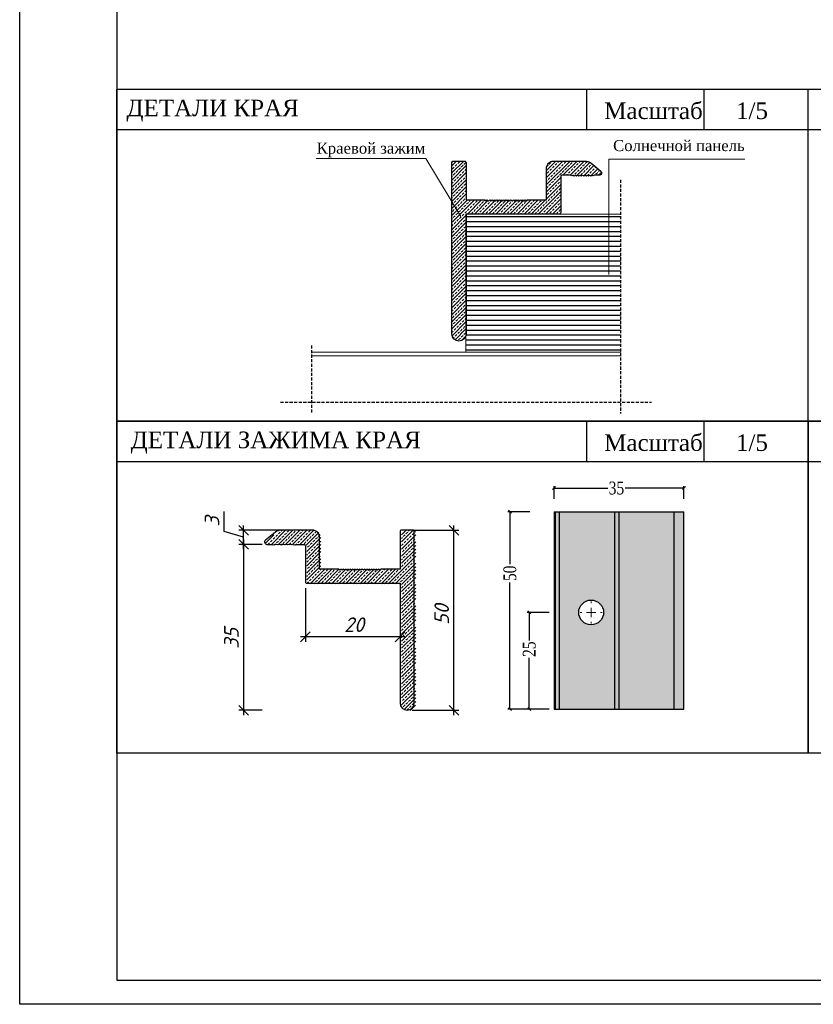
# Model space of a CAD drawing. Extents: x 10527 to 38813, y 13847 to 37526.
# Tile 42 of 256: x 35637 to 35749, y 34167 to 34305. Entities that reach past the tile are written whole.
import ezdxf

# ---------------------------------------------------------------- set-up
doc = ezdxf.new("R2010")
doc.units = 0
doc.header["$LTSCALE"] = 0.5
doc.header["$MEASUREMENT"] = 0
doc.header["$PDMODE"] = 32
doc.header["$PDSIZE"] = 0.3
doc.linetypes.add('( Hidden )', pattern=[0.375, 0.25, -0.125])
for name, color, linetype, lineweight in [('GOSTERGE', 125, 'Continuous', 20), ('Layer1', 7, 'Continuous', 30), ('TARA', 8, 'Continuous', 20)]:
    doc.layers.add(name, color=color, linetype=linetype, lineweight=lineweight)
doc.layers.add('YAZI', color=7, linetype='Continuous')
doc.layers.add('Ölçü', color=7, linetype='Continuous')
doc.styles.add('FATİH', font='sylfaen.ttf')
doc.styles.add('ISOCPEUR', font='isocpeui.ttf', dxfattribs={"height": 300})
doc.styles.add('TRC', font='sylfaen.ttf', dxfattribs={"width": 0.8})
doc.dimstyles.new('1-50 ol', dxfattribs={"dimtxt": 65, "dimasz": 15, "dimexe": 10, "dimexo": 10, "dimgap": 10, "dimtad": 1, "dimdec": 1, "dimzin": 9, "dimdsep": 46, "dimtxsty": 'TRC', "dimblk": 'OBLIQUE', "dimcen": 1, "dimclrd": 256, "dimclre": 256, "dimclrt": 1, "dimadec": 1, "dimazin": 2, "dimtfac": 1, "dimtdec": 1, "dimtix": 1, "dimtmove": 2, "dimatfit": 3, "dimldrblk": 'OBLIQUE', "dimfxl": 100, "dimfxlon": 1, "dimtolj": 1, "dimtzin": 0, "dimarcsym": 0})
doc.dimstyles.new('Р-100$0', dxfattribs={"dimtxt": 250, "dimasz": 200, "dimexe": 100, "dimexo": 100, "dimgap": 100, "dimtad": 1, "dimdec": 0, "dimtxsty": 'ISOCPEUR', "dimblk": 'OBLIQUE', "dimcen": 2.5, "dimdle": 100, "dimclrd": 256, "dimclre": 256, "dimclrt": 256, "dimadec": 0, "dimazin": 0, "dimtfac": 1, "dimtdec": 0, "dimtmove": 0, "dimatfit": 3, "dimldrblk": 'NONE', "dimfxl": 1.25, "dimlwd": -1, "dimlwe": -1, "dimarcsym": 0})

# ---------------------------------------------------------------- blocks, each defined once
blk = doc.blocks.new('_Oblique')
at = {"color": 0, "linetype": 'ByBlock', "lineweight": -2}
blk.add_line((-0.5, -0.5), (0.5, 0.5), dxfattribs=at)
blk = doc.blocks.new('*D547')
at = {"layer": 'Defpoints', "color": 0, "linetype": 'ByBlock', "transparency": 16777216}
for p in [(50132.4, 10906.5), (49473.9, 10841.7), (50132.4, 10841.7)]:
    blk.add_point(p, dxfattribs=at)
at = {"layer": 'Ölçü', "linetype": 'ByBlock', "lineweight": -2, "transparency": 16777216}
for p, q in [((49473.9, 10851.7), (49473.9, 10916.5)), ((49473.9, 10906.5), (49746.5, 10906.5)), ((50132.4, 10906.5), (49834.4, 10906.5)), ((50132.4, 10851.7), (50132.4, 10916.5))]:
    blk.add_line(p, q, dxfattribs=at)
at = {"layer": 'Ölçü', "linetype": 'ByBlock', "lineweight": -2, "transparency": 16777216, "xscale": 15, "yscale": 15, "zscale": 15, "rotation": 180}
blk.add_blockref('_Oblique', (49473.9, 10906.5), dxfattribs=at)
at = {"layer": 'Ölçü', "linetype": 'ByBlock', "lineweight": -2, "transparency": 16777216, "xscale": 15, "yscale": 15, "zscale": 15}
blk.add_blockref('_Oblique', (50132.4, 10906.5), dxfattribs=at)
at = {"layer": 'Ölçü', "color": 1, "linetype": 'ByBlock', "lineweight": 20, "transparency": 16777216, "insert": (49790.5, 10939.3), "char_height": 65, "attachment_point": 2, "style": 'TRC'}
blk.add_mtext('\\A1;35', dxfattribs=at)
blk = doc.blocks.new('*D548')
at = {"layer": 'Defpoints', "color": 0, "linetype": 'ByBlock', "transparency": 16777216}
for p in [(49250.7, 10786.6), (49473.9, 10786.6), (49473.9, 9786.4)]:
    blk.add_point(p, dxfattribs=at)
at = {"layer": 'Ölçü', "linetype": 'ByBlock', "lineweight": -2, "transparency": 16777216}
for p, q in [((49350.7, 10786.6), (49240.7, 10786.6)), ((49250.7, 10786.6), (49250.7, 10520.6)), ((49250.7, 9786.4), (49250.7, 10428.9)), ((49350.7, 9786.4), (49240.7, 9786.4))]:
    blk.add_line(p, q, dxfattribs=at)
at = {"layer": 'Ölçü', "linetype": 'ByBlock', "lineweight": -2, "transparency": 16777216, "xscale": 15, "yscale": 15, "zscale": 15}
for p, rotation in [((49250.7, 10786.6), 90), ((49250.7, 9786.4), 270)]:
    blk.add_blockref('_Oblique', p, dxfattribs=dict(at, rotation=rotation))
at = {"layer": 'Ölçü', "color": 1, "linetype": 'ByBlock', "lineweight": 20, "transparency": 16777216, "insert": (49217.5, 10474.7), "char_height": 65, "attachment_point": 2, "rotation": 90, "style": 'TRC'}
blk.add_mtext('\\A1;50', dxfattribs=at)
blk = doc.blocks.new('*D549')
at = {"layer": 'Defpoints', "color": 0, "linetype": 'ByBlock', "transparency": 16777216}
for p in [(49564.2, 10276.4), (49348.7, 9786.4), (49473.9, 9786.4)]:
    blk.add_point(p, dxfattribs=at)
at = {"layer": 'Ölçü', "linetype": 'ByBlock', "lineweight": -2, "transparency": 16777216}
for p, q in [((49448.7, 10276.4), (49338.7, 10276.4)), ((49348.7, 10276.4), (49348.7, 10135.1)), ((49348.7, 9786.4), (49348.7, 10045.7)), ((49448.7, 9786.4), (49338.7, 9786.4))]:
    blk.add_line(p, q, dxfattribs=at)
at = {"layer": 'Ölçü', "linetype": 'ByBlock', "lineweight": -2, "transparency": 16777216, "xscale": 15, "yscale": 15, "zscale": 15}
for p, rotation in [((49348.7, 10276.4), 90), ((49348.7, 9786.4), 270)]:
    blk.add_blockref('_Oblique', p, dxfattribs=dict(at, rotation=rotation))
at = {"layer": 'Ölçü', "color": 1, "linetype": 'ByBlock', "lineweight": 20, "transparency": 16777216, "insert": (49315.6, 10090.4), "char_height": 65, "attachment_point": 2, "rotation": 90, "style": 'TRC'}
blk.add_mtext('\\A1;25', dxfattribs=at)
blk = doc.blocks.new('SW_CENTERMARKSYMBOL_0')
at = {"color": 0, "linetype": 'Continuous', "lineweight": 0}
for p, q in [((0, 5), (0, 6)), ((-5, 0), (-6, 0)), ((0, 0), (-2.5, 0)), ((0, 0), (0, 2.5)), ((0, 0), (0, -2.5)), ((0, 0), (2.5, 0)), ((5, 0), (6, 0)), ((0, -5), (0, -6))]:
    blk.add_line(p, q, dxfattribs=at)
blk = doc.blocks.new('323')
at = {"color": 7, "linetype": 'Continuous', "lineweight": 25}
for points in [[(2836.61, 1522.11), (2836.36, 1522.36), (2836.11, 1522.11), (2835.86, 1522.36), (2831.86, 1522.36), (2831.86, 1529.06, 0.414214), (2830.36, 1530.56), (2823.73, 1530.56, 0.162278), (2822.53, 1530.16), (2820.41, 1528.43, 0.690696), (2820.74, 1527.56), (2821.76, 1527.56), (2822.01, 1527.46), (2822.26, 1527.56)], [(2826.26, 1527.56), (2826.51, 1527.46), (2826.76, 1527.56), (2828.56, 1527.56, -0.414214), (2828.86, 1527.26), (2828.86, 1519.66, 0.414214), (2829.16, 1519.36), (2848.86, 1519.36), (2848.86, 1494.06, 1), (2851.86, 1494.06), (2851.86, 1530.26, 0.414214), (2851.56, 1530.56), (2849.16, 1530.56, 0.414214), (2848.86, 1530.26), (2848.86, 1522.36), (2844.86, 1522.36), (2844.61, 1522.11), (2844.36, 1522.36), (2844.11, 1522.11), (2843.86, 1522.36), (2843.61, 1522.11), (2843.36, 1522.36)]]:
    blk.add_lwpolyline(points, format="xyb", dxfattribs=at)
for points in [[(2823.26, 1527.56), (2823.01, 1527.46), (2822.76, 1527.56), (2822.51, 1527.46), (2822.26, 1527.56)], [(2824.26, 1527.56), (2824.01, 1527.46), (2823.76, 1527.56), (2823.51, 1527.46), (2823.26, 1527.56)], [(2825.26, 1527.56), (2825.01, 1527.46), (2824.76, 1527.56), (2824.51, 1527.46), (2824.26, 1527.56)], [(2826.26, 1527.56), (2826.01, 1527.46), (2825.76, 1527.56), (2825.51, 1527.46), (2825.26, 1527.56)], [(2840.11, 1522.11), (2839.86, 1522.36), (2839.61, 1522.11), (2839.36, 1522.36), (2839.11, 1522.11), (2838.86, 1522.36), (2838.61, 1522.11), (2838.36, 1522.36), (2838.11, 1522.11), (2837.86, 1522.36), (2837.61, 1522.11), (2837.36, 1522.36), (2837.11, 1522.11), (2836.86, 1522.36), (2836.61, 1522.11)], [(2843.36, 1522.36), (2843.11, 1522.11), (2842.86, 1522.36), (2842.61, 1522.11), (2842.36, 1522.36), (2842.11, 1522.11), (2841.86, 1522.36), (2841.61, 1522.11), (2841.36, 1522.36), (2841.11, 1522.11), (2840.86, 1522.36), (2840.61, 1522.11), (2840.36, 1522.36), (2840.11, 1522.11)]]:
    blk.add_lwpolyline(points, dxfattribs=at)
blk = doc.blocks.new('*D770')
at = {"ltscale": 50, "transparency": 16777216}
for p, q in [((227012, 4541802), (227012, 4538190)), ((227393, 4541702), (226912, 4541702)), ((227393, 4538290), (226912, 4538290))]:
    blk.add_line(p, q, dxfattribs=at)
at = {"layer": 'Defpoints', "color": 0, "ltscale": 50, "transparency": 16777216}
for p in [(227493, 4541702), (227012, 4538290), (227493, 4538290)]:
    blk.add_point(p, dxfattribs=at)
at = {"ltscale": 50, "transparency": 16777216, "xscale": 200, "yscale": 200, "zscale": 200}
for p, rotation in [((227012, 4541702), 90), ((227012, 4538290), 270)]:
    blk.add_blockref('_Oblique', p, dxfattribs=dict(at, rotation=rotation))
at = {"ltscale": 50, "transparency": 16777216, "insert": (226762, 4539769), "char_height": 300, "attachment_point": 5, "rotation": 90, "style": 'ISOCPEUR'}
blk.add_mtext('35', dxfattribs=at)
blk = doc.blocks.new('_None')
blk = doc.blocks.new('*D771')
at = {"ltscale": 50, "transparency": 16777216}
for p, q in [((226612, 4541968), (226612, 4542381)), ((228331, 4541994), (226912, 4541994)), ((227012, 4541602), (227012, 4542094)), ((227012, 4541848), (226612, 4541968)), ((227393, 4541702), (226912, 4541702))]:
    blk.add_line(p, q, dxfattribs=at)
at = {"layer": 'Defpoints', "color": 0, "ltscale": 50, "transparency": 16777216}
for p in [(227012, 4541994), (228431, 4541994), (227493, 4541702)]:
    blk.add_point(p, dxfattribs=at)
at = {"ltscale": 50, "transparency": 16777216, "xscale": 200, "yscale": 200, "zscale": 200}
for p, rotation in [((227012, 4541994), 90), ((227012, 4541702), 270)]:
    blk.add_blockref('_Oblique', p, dxfattribs=dict(at, rotation=rotation))
at = {"ltscale": 50, "transparency": 16777216, "insert": (226362, 4542174), "char_height": 300, "attachment_point": 5, "rotation": 90, "style": 'ISOCPEUR'}
blk.add_mtext('3', dxfattribs=at)
blk = doc.blocks.new('*D772')
at = {"ltscale": 50, "transparency": 16777216}
for p, q in [((228284, 4540802), (228284, 4539700)), ((230234, 4540802), (230234, 4539700)), ((230334, 4539800), (228184, 4539800))]:
    blk.add_line(p, q, dxfattribs=at)
at = {"layer": 'Defpoints', "color": 0, "ltscale": 50, "transparency": 16777216}
for p in [(228284, 4540902), (230234, 4540902), (228284, 4539800)]:
    blk.add_point(p, dxfattribs=at)
at = {"ltscale": 50, "transparency": 16777216, "xscale": 200, "yscale": 200, "zscale": 200, "rotation": 180}
blk.add_blockref('_Oblique', (228284, 4539800), dxfattribs=at)
at = {"ltscale": 50, "transparency": 16777216, "xscale": 200, "yscale": 200, "zscale": 200}
blk.add_blockref('_Oblique', (230234, 4539800), dxfattribs=at)
at = {"ltscale": 50, "transparency": 16777216, "insert": (229288, 4540050), "char_height": 300, "attachment_point": 5, "style": 'ISOCPEUR'}
blk.add_mtext('20', dxfattribs=at)
blk = doc.blocks.new('*D773')
at = {"ltscale": 50, "transparency": 16777216}
for p, q in [((230480, 4541994), (231441, 4541994)), ((231341, 4538190), (231341, 4542094)), ((230480, 4538290), (231441, 4538290))]:
    blk.add_line(p, q, dxfattribs=at)
at = {"layer": 'Defpoints', "color": 0, "ltscale": 50, "transparency": 16777216}
for p in [(230380, 4541994), (231341, 4541994), (230380, 4538290)]:
    blk.add_point(p, dxfattribs=at)
at = {"ltscale": 50, "transparency": 16777216, "xscale": 200, "yscale": 200, "zscale": 200}
for p, rotation in [((231341, 4541994), 90), ((231341, 4538290), 270)]:
    blk.add_blockref('_Oblique', p, dxfattribs=dict(at, rotation=rotation))
at = {"ltscale": 50, "transparency": 16777216, "insert": (231091, 4540259), "char_height": 300, "attachment_point": 5, "rotation": 90, "style": 'ISOCPEUR'}
blk.add_mtext('50', dxfattribs=at)
blk = doc.blocks.new('56546')
at = {"layer": 'TARA', "linetype": 'ByBlock', "lineweight": 30}
h = blk.add_hatch(color=253, dxfattribs=at)
h.dxf.hatch_style = 1
h.paths.add_polyline_path([(50132.4, 10786.6), (50083.4, 10786.6), (50083.4, 9786.4), (50132.4, 9786.4)])
h.paths.add_polyline_path([(50083.4, 10786.6), (49803.4, 10786.6), (49803.4, 9786.4), (50083.4, 9786.4)])
h.paths.add_polyline_path([(49803.4, 10786.6), (49782.4, 10786.6), (49782.4, 9786.4), (49803.4, 9786.4)])
h.paths.add_polyline_path([(49782.4, 10786.6), (49501.9, 10786.6), (49501.9, 9786.4), (49782.4, 9786.4)])
h.paths.add_polyline_path([(49725.2, 10276.4, -1), (49599.2, 10276.4, -1)], flags=16)
h.paths.add_polyline_path([(49501.9, 10786.6), (49480.9, 10786.6), (49480.9, 9786.4), (49501.9, 9786.4)])
h.paths.add_polyline_path([(49480.9, 10786.6), (49473.9, 10786.6), (49473.9, 9786.4), (49480.9, 9786.4)])
at = {"layer": 'TARA', "color": 0, "linetype": 'ByBlock', "lineweight": 30}
for p, q in [((49473.9, 10786.6), (49473.9, 9786.4)), ((49473.9, 10786.6), (49480.9, 10786.6)), ((49480.9, 9786.4), (49480.9, 10786.6)), ((49480.9, 10786.6), (49501.9, 10786.6)), ((49501.9, 9786.4), (49501.9, 10786.6)), ((49501.9, 10786.6), (49782.4, 10786.6)), ((49782.4, 9786.4), (49782.4, 10786.6)), ((49782.4, 10786.6), (49803.4, 10786.6)), ((49803.4, 9786.4), (49803.4, 10786.6)), ((49803.4, 10786.6), (50083.4, 10786.6)), ((50083.4, 9786.4), (50083.4, 10786.6)), ((50083.4, 10786.6), (50132.4, 10786.6)), ((50132.4, 9786.4), (50132.4, 10786.6)), ((49473.9, 9786.4), (49480.9, 9786.4)), ((49480.9, 9786.4), (49501.9, 9786.4)), ((49501.9, 9786.4), (49782.4, 9786.4)), ((49782.4, 9786.4), (49803.4, 9786.4)), ((49803.4, 9786.4), (50083.4, 9786.4)), ((50083.4, 9786.4), (50132.4, 9786.4))]:
    blk.add_line(p, q, dxfattribs=at)
blk.add_circle((49662.2, 10276.4), 63, dxfattribs=at)
at = {"layer": 'TARA', "color": 0, "linetype": 'ByBlock', "lineweight": 30, "xscale": 9.333333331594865, "yscale": 9.333333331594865, "zscale": 9.333333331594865}
blk.add_blockref('SW_CENTERMARKSYMBOL_0', (49662.2, 10276.4), dxfattribs=at)
at = {"layer": 'Ölçü', "linetype": 'ByBlock', "lineweight": 20}
dim = blk.add_linear_dim(base=(50132.4, 10906.5), p1=(49473.9, 10841.7), p2=(50132.4, 10841.7), text='35', dimstyle='1-50 ol', override={"dimdec": 0, "dimlfac": 0.05}, dxfattribs=at)
dim.commit()
dim.dimension.update_dxf_attribs({"geometry": '*D547', "text_midpoint": (49790.5, 10906.1), "dimtype": 128})
dim = blk.add_linear_dim(base=(49250.7, 10786.6), p1=(49473.9, 9786.4), p2=(49473.9, 10786.6), angle=90, dimstyle='1-50 ol', override={"dimdec": 0, "dimlfac": 0.05}, dxfattribs=at)
dim.commit()
dim.dimension.update_dxf_attribs({"geometry": '*D548', "text_midpoint": (49250.7, 10474.7), "dimtype": 128})
dim = blk.add_linear_dim(base=(49348.7, 9786.4), p1=(49564.2, 10276.4), p2=(49473.9, 9786.4), angle=90, text='25', dimstyle='1-50 ol', override={"dimdec": 0, "dimlfac": 0.05}, dxfattribs=at)
dim.commit()
dim.dimension.update_dxf_attribs({"geometry": '*D549', "text_midpoint": (49348.7, 10090.4), "dimtype": 128})
blk = doc.blocks.new('55ен')
at = {"layer": 'Layer1'}
h = blk.add_hatch(dxfattribs=at)
h.set_pattern_fill('ANSI31', color=3, scale=812.25, angle=135, style=2)
h.set_pattern_definition([(180, (-5501144.32, -4252909.94), (-7e-15, -101.53125), [])])
h.paths.add_polyline_path([(234771.7, 4545655.1), (234771.7, 4548498), (231590.7, 4548498), (231590.7, 4545655.1)])
at = {"layer": 'Ölçü', "linetype": 'ByBlock', "lineweight": 18}
h = blk.add_hatch(dxfattribs=at)
h.set_pattern_fill('ANSI33', color=256, scale=16.245)
h.set_pattern_definition([(45, (73677.94, 4499462.1), (-72.94213, 72.94213), []), (45, (73750.88, 4499462.1), (-72.94213, 72.94213), [51.577875, -25.788938])])
h.paths.add_polyline_path([(231298.2, 4549560, -0.4142136), (231327.5, 4549589.3), (231561.4, 4549589.3, -0.4142136), (231590.7, 4549560), (231590.7, 4548790), (231980.5, 4548790), (232004.9, 4548765.6), (232029.3, 4548790), (232053.6, 4548765.6), (232078, 4548790), (232102.4, 4548765.6), (232126.7, 4548790), (232151.1, 4548765.6), (232175.5, 4548790), (232199.8, 4548765.6), (232224.2, 4548790), (232248.6, 4548765.6), (232272.9, 4548790), (232297.3, 4548765.6), (232321.7, 4548790), (232346, 4548765.6), (232370.4, 4548790), (232394.8, 4548765.6), (232419.1, 4548790), (232443.5, 4548765.6), (232467.9, 4548790), (232492.2, 4548765.6), (232516.6, 4548790), (232541, 4548765.6), (232565.4, 4548790), (232589.7, 4548765.6), (232614.1, 4548790), (232638.5, 4548765.6), (232662.8, 4548790), (232687.2, 4548765.6), (232711.6, 4548790), (232735.9, 4548765.6), (232760.3, 4548790), (232784.7, 4548765.6), (232809, 4548790), (232833.4, 4548765.6), (232857.8, 4548790), (233247.6, 4548790), (233247.6, 4549443.1, -0.4142136), (233393.8, 4549589.3), (234040.4, 4549589.3, -0.1622777), (234157.4, 4549550.3), (234363.8, 4549382.1, -0.690696), (234331.5, 4549296.8), (234232.1, 4549296.8), (234207.7, 4549287), (234183.4, 4549296.8), (234159, 4549287), (234134.6, 4549296.8), (234110.3, 4549287), (234085.9, 4549296.8), (234061.5, 4549287), (234037.1, 4549296.8), (234012.8, 4549287), (233988.4, 4549296.8), (233964, 4549287), (233939.7, 4549296.8), (233915.3, 4549287), (233890.9, 4549296.8), (233866.6, 4549287), (233842.2, 4549296.8), (233817.8, 4549287), (233793.5, 4549296.8), (233769.1, 4549287), (233744.7, 4549296.8), (233569.3, 4549296.8, 0.4142136), (233540.1, 4549267.6), (233540.1, 4548526.8, -0.4142136), (233510.8, 4548497.6), (231590.7, 4548497.6), (231590.7, 4546031.6, -1), (231298.2, 4546031.6)])
h = blk.add_hatch(dxfattribs=at)
h.set_pattern_fill('ANSI33', color=256, scale=16.245)
h.set_pattern_definition([(45, (72922.13, 4491858.24), (-72.94213, 72.94213), []), (45, (72995.07, 4491858.24), (-72.94213, 72.94213), [51.577875, -25.788938])])
h.paths.add_polyline_path([(230555.5, 4541956.1, 0.4142136), (230526.3, 4541985.4), (230292.4, 4541985.4, 0.4142136), (230263.1, 4541956.1), (230263.1, 4541186.1), (229873.2, 4541186.1), (229848.9, 4541161.8), (229824.5, 4541186.1), (229800.1, 4541161.8), (229775.8, 4541186.1), (229751.4, 4541161.8), (229727, 4541186.1), (229702.7, 4541161.8), (229678.3, 4541186.1), (229653.9, 4541161.8), (229629.6, 4541186.1), (229605.2, 4541161.8), (229580.8, 4541186.1), (229556.5, 4541161.8), (229532.1, 4541186.1), (229507.7, 4541161.8), (229483.4, 4541186.1), (229459, 4541161.8), (229434.6, 4541186.1), (229410.2, 4541161.8), (229385.9, 4541186.1), (229361.5, 4541161.8), (229337.1, 4541186.1), (229312.8, 4541161.8), (229288.4, 4541186.1), (229264, 4541161.8), (229239.7, 4541186.1), (229215.3, 4541161.8), (229190.9, 4541186.1), (229166.6, 4541161.8), (229142.2, 4541186.1), (229117.8, 4541161.8), (229093.5, 4541186.1), (229069.1, 4541161.8), (229044.7, 4541186.1), (229020.4, 4541161.8), (228996, 4541186.1), (228606.1, 4541186.1), (228606.1, 4541839.2, 0.4142136), (228459.9, 4541985.4), (227813.4, 4541985.4, 0.1622777), (227696.4, 4541946.4), (227490, 4541778.2, 0.690696), (227522.3, 4541693), (227621.7, 4541693), (227646, 4541683.1), (227670.4, 4541693), (227694.8, 4541683.1), (227719.1, 4541693), (227743.5, 4541683.1), (227767.9, 4541693), (227792.2, 4541683.1), (227816.6, 4541693), (227841, 4541683.1), (227865.4, 4541693), (227889.7, 4541683.1), (227914.1, 4541693), (227938.5, 4541683.1), (227962.8, 4541693), (227987.2, 4541683.1), (228011.6, 4541693), (228035.9, 4541683.1), (228060.3, 4541693), (228084.7, 4541683.1), (228109, 4541693), (228284.5, 4541693, -0.4142136), (228313.7, 4541663.7), (228313.7, 4540923, 0.4142136), (228343, 4540893.7), (230263.1, 4540893.7), (230263.1, 4538427.7, 1), (230555.5, 4538427.7)])
at = {"color": 1, "linetype": '( Hidden )', "lineweight": 30, "ltscale": 500}
for p, q in [((234771.7, 4549202.8), (234771.7, 4544395.7)), ((228409.7, 4545793.2), (228409.7, 4544395.7)), ((227773.5, 4544625.5), (235407.9, 4544625.5))]:
    blk.add_line(p, q, dxfattribs=at)
at = {"color": 0, "lineweight": -2, "ltscale": 0.1}
blk.add_lwpolyline([(222404, 4574239.2), (281804, 4574239.2), (281804, 4532239.2), (222404, 4532239.2), (222404, 4574239.2)], dxfattribs=at)
blk.add_lwpolyline([(281304, 4573739.2), (224404, 4573739.2), (224404, 4532739.2), (281304, 4532739.2)], close=True, dxfattribs=at)
at = {"layer": 'GOSTERGE', "linetype": 'Continuous'}
for p, q in [((228505.1, 4549643.4), (230763.1, 4549643.4)), ((230763.1, 4549643.4), (231487.6, 4548449.6)), ((234528.7, 4549629, 0), (237326.7, 4549629, 0)), ((234528.7, 4549629, 0), (234528.7, 4547258, 0))]:
    blk.add_line(p, q, dxfattribs=at)
at = {"layer": 'TARA', "color": 0, "linetype": 'ByBlock', "lineweight": 30}
for p, q in [((224404, 4544236.5), (224404, 4551065.4)), ((224404, 4551065.4), (238634.2, 4551065.4)), ((234081.1, 4550236.5), (234081.1, 4551065.4)), ((236491, 4550236.5), (236491, 4551065.4)), ((238634.2, 4541198.9), (238634.2, 4551065.4)), ((238634.2, 4551065.4), (252786.8, 4551065.4)), ((224404, 4550236.5), (252786.8, 4550236.5)), ((238634.2, 4544236.5), (224404, 4544236.5)), ((234081.1, 4543407.6), (234081.1, 4544236.5)), ((236491, 4543407.6), (236491, 4544236.5)), ((252786.8, 4544236.5), (238634.2, 4544236.5)), ((224404, 4543407.6), (252786.8, 4543407.6))]:
    blk.add_line(p, q, dxfattribs=at)
at = {"layer": 'TARA', "color": 0, "linetype": 'ByBlock', "lineweight": 30, "elevation": 0}
for points in [[(238634.2, 4537407.6), (224404, 4537407.6), (224404, 4544236.5), (238634.2, 4544236.5)], [(252786.8, 4537407.6), (238634.2, 4537407.6), (238634.2, 4544236.5), (252786.8, 4544236.5)]]:
    blk.add_lwpolyline(points, close=True, dxfattribs=at)
at = {"layer": 'Ölçü', "linetype": 'ByBlock', "lineweight": 18}
for p, q in [((234771.7, 4548497.9), (231590.7, 4548497.9)), ((231590.7, 4545655.1), (231590.7, 4548497.9)), ((234771.7, 4545655.1), (228409.7, 4545655.1)), ((234771.7, 4545580.6), (228409.7, 4545580.6))]:
    blk.add_line(p, q, dxfattribs=at)
at = {"xscale": -97.46999999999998, "yscale": 97.46999999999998, "zscale": 97.46999999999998, "rotation": 359.9999999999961}
blk.add_blockref('323', (509269.4, 4400406.1), dxfattribs=at)
at = {"xscale": 97.46999999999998, "yscale": 97.46999999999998, "zscale": 97.46999999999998}
blk.add_blockref('323', (-47444.9, 4392810.7, 0), dxfattribs=at)
at = {"layer": 'Ölçü', "xscale": 4.06125, "yscale": 4.06125, "zscale": 4.06125}
blk.add_blockref('56546', (32476.3, 4498566.5), dxfattribs=at)
at = {"layer": 'YAZI', "color": 0, "style": 'FATİH'}
for s, height, p in [('ДЕТАЛИ КРАЯ', 341.145, (224601.4, 4550510.7)), ('Масштаб', 341.14, (234434.9, 4550453.9)), ('1/5', 341.14, (237148, 4550453.9)), ('ДЕТАЛИ ЗАЖИМА КРАЯ', 341.145, (224687.8, 4543681.8)), ('Масштаб', 341.14, (234434.9, 4543625)), ('1/5', 341.14, (237148, 4543625))]:
    blk.add_text(s, height=height, dxfattribs=at).set_placement(p)
at = {"layer": 'Ölçü', "linetype": 'ByBlock', "lineweight": 18, "style": 'FATİH'}
for s, p in [('Краевой зажим', (228517.3, 4549741.6)), ('Солнечной панель', (234618.6, 4549794.4, 0))]:
    blk.add_text(s, height=227.43, dxfattribs=at).set_placement(p)
at = {"color": 7, "ltscale": 50}
dim = blk.add_linear_dim(base=(227012.5, 4541994.2, 0), p1=(227493, 4541701.7, 0), p2=(228430.7, 4541994.2, 0), angle=90, text='3', dimstyle='Р-100$0', override={"dimtmove": 1}, dxfattribs=at)
dim.commit()
dim.dimension.update_dxf_attribs({"geometry": '*D771', "text_midpoint": (226362.5, 4542068, 0)})
for base, p1, p2, angle, text, picture, middle in [((231340.8, 4541994.2, 0), (230380.1, 4538290.3, 0), (230380.1, 4541994.2, 0), 90, '50', '*D773', (231340.8, 4540259, 0)), ((227012.5, 4538290.3, 0), (227493, 4541701.7, 0), (227493, 4538290.3, 0), 270, '35', '*D770', (227012.5, 4539768.9, 0)), ((228284.5, 4539799.7, 0), (230233.9, 4540902.5, 0), (228284.5, 4540902.5, 0), 180, '20', '*D772', (229288.4, 4539799.7, 0))]:
    dim = blk.add_linear_dim(base=base, p1=p1, p2=p2, angle=angle, text=text, dimstyle='Р-100$0', dxfattribs=at)
    dim.commit()
    dim.dimension.update_dxf_attribs({"geometry": picture, "text_midpoint": middle, "dimtype": 161})

msp = doc.modelspace()

# ---------------------------------------------------------------- block references
at = {"color": 18, "true_color": 0x000000, "xscale": 0.006842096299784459, "yscale": 0.006842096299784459, "zscale": 0.006842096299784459}
msp.add_blockref('55ен', (34115.749, 3156.523), dxfattribs=at)

doc.saveas('drawing.dxf')
